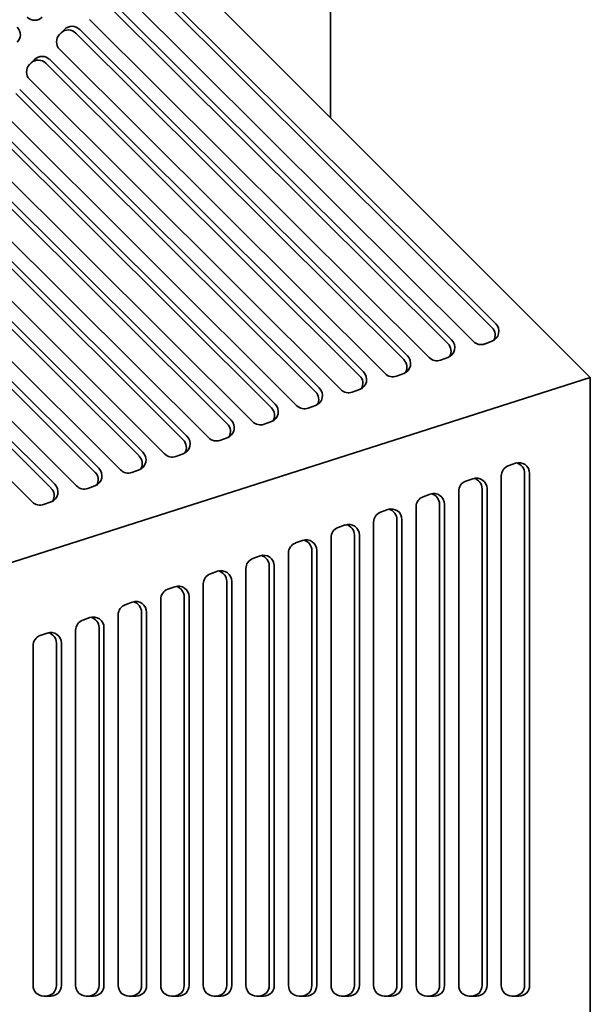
# Model space of a CAD drawing. Header units: millimetres. Extents: x 418 to 1262, y 170 to 1018.
# Tile 11 of 12: x 1103 to 1262, y 596 to 870. Entities that reach past the tile are written whole.
import ezdxf

# ---------------------------------------------------------------- set-up
doc = ezdxf.new("R2010")
doc.units = ezdxf.units.MM
doc.header["$LTSCALE"] = 4
doc.layers.add('Krawędzie widoczne(ISO)', color=7, linetype='Continuous', lineweight=35, true_color=0x262659)

msp = doc.modelspace()

# ---------------------------------------------------------------- linework, layer by layer
at = {"layer": 'Krawędzie widoczne(ISO)'}
for p, q in [((1015.01, 1018), (1262.5, 770.51)), ((1190, 843.01), (1190, 945.5)), ((1135.62, 883.49), (1235.04, 784.48)), ((1136.67, 884.53), (1236.09, 785.53)), ((1229.85, 780.58), (1131.09, 878.93)), ((1127.25, 875.08), (1222.72, 780)), ((1128.3, 876.12), (1223.77, 781.04)), ((1217.53, 776.09), (1122.71, 870.52)), ((1114.31, 866.33), (1115.7, 867.73)), ((1118.87, 866.67), (1210.41, 775.51)), ((1119.92, 867.71), (1211.45, 776.56)), ((1205.22, 771.61), (1114.34, 862.11)), ((1105.93, 857.92), (1107.33, 859.32)), ((1110.5, 858.26), (1198.09, 771.03)), ((1111.55, 859.3), (1199.14, 772.07)), ((1192.9, 767.12), (1105.96, 853.7)), ((1102.13, 849.85), (1185.78, 766.54)), ((1103.17, 850.9), (1186.82, 767.59)), ((1180.58, 762.64), (1097.59, 845.29)), ((1093.75, 841.44), (1173.46, 762.06)), ((1094.8, 842.49), (1174.51, 763.11)), ((1168.27, 758.15), (1089.22, 836.88)), ((1085.38, 833.03), (1161.15, 757.57)), ((1086.42, 834.08), (1162.19, 758.62)), ((1155.95, 753.67), (1080.84, 828.47)), ((1078.05, 825.67), (1149.88, 754.14)), ((1077, 824.62), (1148.83, 753.09)), ((1143.64, 749.18), (1072.47, 820.06)), ((1069.68, 817.26), (1137.56, 749.65)), ((1068.63, 816.21), (1136.52, 748.61)), ((1131.32, 744.7), (1064.09, 811.65)), ((1061.31, 808.84), (1125.25, 745.17)), ((1060.27, 807.79), (1124.2, 744.12)), ((1119.04, 740.23), (1055.75, 803.25)), ((1052.96, 800.45), (1112.96, 740.7)), ((1051.91, 799.4), (1111.92, 739.65)), ((1106.72, 735.74), (1047.38, 794.84)), ((1235.04, 780.62), (1232.99, 779.87)), ((1222.72, 776.14), (1220.67, 775.39)), ((1262.5, 770.51), (934, 665.62)), ((1210.41, 771.65), (1208.36, 770.9)), ((1262.5, 770.51), (1262.5, 420.5)), ((1198.09, 767.17), (1196.04, 766.42)), ((1185.78, 762.68), (1183.73, 761.94)), ((1173.46, 758.2), (1171.41, 757.45)), ((1161.15, 753.71), (1159.09, 752.97)), ((1148.83, 749.23), (1146.78, 748.48)), ((1239.6, 745.86), (1241.57, 746.57)), ((1136.52, 744.75), (1134.46, 744)), ((1237.64, 600.78), (1237.64, 743.03)), ((1244.17, 743.75), (1244.17, 600.78)), ((1245.55, 743.75), (1245.55, 600.78)), ((1124.2, 740.26), (1122.18, 739.53)), ((1227.72, 741.55), (1229.7, 742.26)), ((1215.84, 737.24), (1217.82, 737.95)), ((1225.75, 600.78), (1225.75, 738.72)), ((1232.29, 739.44), (1232.29, 600.78)), ((1233.68, 739.44), (1233.68, 600.78)), ((1111.92, 735.79), (1109.86, 735.04)), ((1213.87, 600.78), (1213.87, 734.41)), ((1220.41, 735.13), (1220.41, 600.78)), ((1221.79, 735.13), (1221.79, 600.78)), ((1203.95, 732.93), (1205.93, 733.65)), ((1192.07, 728.62), (1194.05, 729.34)), ((1201.98, 600.78), (1201.98, 730.1)), ((1208.52, 730.82), (1208.52, 600.78)), ((1209.91, 730.82), (1209.91, 600.78)), ((1190.1, 600.78), (1190.1, 725.79)), ((1196.64, 726.51), (1196.64, 600.78)), ((1198.02, 726.51), (1198.02, 600.78)), ((1180.18, 724.31), (1182.16, 725.03)), ((1168.3, 720), (1170.28, 720.72)), ((1178.21, 600.78), (1178.21, 721.48)), ((1184.75, 722.2), (1184.75, 600.78)), ((1186.14, 722.2), (1186.14, 600.78)), ((1172.87, 717.89), (1172.87, 600.78)), ((1174.25, 717.89), (1174.25, 600.78)), ((1156.41, 715.69), (1158.39, 716.41)), ((1166.33, 600.78), (1166.33, 717.17)), ((1144.53, 711.38), (1146.51, 712.1)), ((1154.44, 600.78), (1154.44, 712.87)), ((1160.98, 713.58), (1160.98, 600.78)), ((1162.37, 713.58), (1162.37, 600.78)), ((1132.64, 707.07), (1134.62, 707.79)), ((1142.56, 600.78), (1142.56, 708.56)), ((1149.1, 709.27), (1149.1, 600.78)), ((1150.48, 709.27), (1150.48, 600.78)), ((1130.67, 600.78), (1130.67, 704.25)), ((1137.22, 704.96), (1137.22, 600.78)), ((1138.6, 704.96), (1138.6, 600.78)), ((1120.76, 702.76), (1122.74, 703.48)), ((1108.87, 698.45), (1110.85, 699.17)), ((1118.79, 600.78), (1118.79, 699.94)), ((1125.33, 700.65), (1125.33, 600.78)), ((1126.71, 700.65), (1126.71, 600.78)), ((1106.91, 600.78), (1106.91, 695.63)), ((1113.45, 696.35), (1113.45, 600.78)), ((1114.83, 696.35), (1114.83, 600.78)), ((1111.86, 597.78), (1109.88, 597.78)), ((1123.74, 597.78), (1121.76, 597.78)), ((1135.63, 597.78), (1133.65, 597.78)), ((1147.51, 597.78), (1145.53, 597.78)), ((1159.4, 597.78), (1157.42, 597.78)), ((1171.28, 597.78), (1169.3, 597.78)), ((1183.17, 597.78), (1181.19, 597.78)), ((1195.05, 597.78), (1193.07, 597.78)), ((1206.94, 597.78), (1204.95, 597.78)), ((1218.82, 597.78), (1216.84, 597.78)), ((1230.7, 597.78), (1228.72, 597.78)), ((1242.58, 597.78), (1240.61, 597.78))]:
    msp.add_line(p, q, dxfattribs=at)
for centre, major_axis, ratio, start_param, end_param in [((1107.36, 873.24), (2.12, -2.12), 0.988988, 4.714483, 6.285279), ((1117.83, 865.61), (-2.12, 2.12), 0.988988, 4.714483, 6.285279), ((1100.38, 866.23), (2.12, -2.12), 0.988988, 0.002094, 1.57289), ((1116.43, 864.21), (-2.12, 2.12), 0.988988, 0.002094, 1.57289), ((1116.78, 864.57), (-2.12, 2.12), 0.988988, 4.714483, 6.239568), ((1108.06, 855.8), (-2.12, 2.12), 0.988988, 0.002094, 1.57289), ((1108.41, 856.16), (-2.12, 2.12), 0.988988, 4.714483, 6.239568), ((1109.45, 857.2), (-2.12, 2.12), 0.988988, 4.714483, 6.285279), ((1233.99, 783.43), (2.12, -2.12), 0.988988, 5.851112, 7.856076), ((1232.95, 782.38), (2.12, -2.12), 0.988988, 0.252061, 1.57289), ((1221.68, 778.94), (2.12, -2.12), 0.988988, 5.851112, 7.856076), ((1220.63, 777.89), (2.12, -2.12), 0.988988, 0.252061, 1.57289), ((1231.94, 782.68), (-2.12, 2.12), 0.988988, 1.57289, 2.70952), ((1209.36, 774.46), (2.12, -2.12), 0.988988, 5.851112, 7.856076), ((1208.31, 773.41), (2.12, -2.12), 0.988988, 0.252061, 1.57289), ((1219.62, 778.19), (-2.12, 2.12), 0.988988, 1.57289, 2.70952), ((1197.05, 769.97), (2.12, -2.12), 0.988988, 5.851112, 7.856076), ((1196, 768.93), (2.12, -2.12), 0.988988, 0.252061, 1.57289), ((1207.31, 773.71), (-2.12, 2.12), 0.988988, 1.57289, 2.70952), ((1184.73, 765.49), (2.12, -2.12), 0.988988, 5.851112, 7.856076), ((1194.99, 769.22), (-2.12, 2.12), 0.988988, 1.57289, 2.70952), ((1183.68, 764.44), (2.12, -2.12), 0.988988, 0.252061, 1.57289), ((1172.41, 761), (2.12, -2.12), 0.988988, 5.851112, 7.856076), ((1171.37, 759.96), (2.12, -2.12), 0.988988, 0.252061, 1.57289), ((1182.68, 764.74), (-2.12, 2.12), 0.988988, 1.57289, 2.70952), ((1160.1, 756.52), (2.12, -2.12), 0.988988, 5.851112, 7.856076), ((1159.05, 755.47), (2.12, -2.12), 0.988988, 0.252061, 1.57289), ((1170.36, 760.26), (-2.12, 2.12), 0.988988, 1.57289, 2.70952), ((1147.78, 752.03), (2.12, -2.12), 0.988988, 5.851112, 7.856076), ((1158.05, 755.77), (-2.12, 2.12), 0.988988, 1.57289, 2.70952), ((1146.74, 750.99), (2.12, -2.12), 0.988988, 0.252061, 1.57289), ((1135.47, 747.55), (2.12, -2.12), 0.988988, 5.851112, 7.856076), ((1134.42, 746.5), (2.12, -2.12), 0.988988, 0.252061, 1.57289), ((1145.73, 751.29), (-2.12, 2.12), 0.988988, 1.57289, 2.70952), ((1123.15, 743.07), (2.12, -2.12), 0.988988, 5.851112, 7.856076), ((1240.61, 743.03), (0, 3), 0.990396, 0.344648, 1.570796), ((1242.58, 743.75), (0, 3), 0.990396, 4.712389, 6.627833), ((1241.2, 743.75), (0, 3), 0.990396, 4.712389, 6.048371), ((1122.11, 742.02), (2.12, -2.12), 0.988988, 0.252061, 1.57289), ((1133.42, 746.8), (-2.12, 2.12), 0.988988, 1.57289, 2.70952), ((1230.7, 739.44), (0, 3), 0.990396, 4.712389, 6.627833), ((1229.32, 739.44), (0, 3), 0.990396, 4.712389, 6.048371), ((1110.87, 738.59), (2.12, -2.12), 0.988988, 5.851112, 7.856076), ((1109.82, 737.55), (2.12, -2.12), 0.988988, 0.252061, 1.57289), ((1121.13, 742.33), (-2.12, 2.12), 0.988988, 1.57289, 2.70952), ((1228.72, 738.72), (0, 3), 0.990396, 0.344648, 1.570796), ((1216.84, 734.41), (0, 3), 0.990396, 0.344648, 1.570796), ((1218.82, 735.13), (0, 3), 0.990396, 4.712389, 6.627833), ((1217.44, 735.13), (0, 3), 0.990396, 4.712389, 6.048371), ((1108.82, 737.85), (-2.12, 2.12), 0.988988, 1.57289, 2.70952), ((1204.95, 730.1), (0, 3), 0.990396, 0.344648, 1.570796), ((1206.94, 730.82), (0, 3), 0.990396, 4.712389, 6.627833), ((1205.55, 730.82), (0, 3), 0.990396, 4.712389, 6.048371), ((1193.07, 725.79), (0, 3), 0.990396, 0.344648, 1.570796), ((1195.05, 726.51), (0, 3), 0.990396, 4.712389, 6.627833), ((1193.67, 726.51), (0, 3), 0.990396, 4.712389, 6.048371), ((1181.19, 721.48), (0, 3), 0.990396, 0.344648, 1.570796), ((1183.17, 722.2), (0, 3), 0.990396, 4.712389, 6.627833), ((1181.78, 722.2), (0, 3), 0.990396, 4.712389, 6.048371), ((1171.28, 717.89), (0, 3), 0.990396, 4.712389, 6.627833), ((1169.9, 717.89), (0, 3), 0.990396, 4.712389, 6.048371), ((1169.3, 717.17), (0, 3), 0.990396, 0.344648, 1.570796), ((1157.42, 712.87), (0, 3), 0.990396, 0.344648, 1.570796), ((1159.4, 713.58), (0, 3), 0.990396, 4.712389, 6.627833), ((1158.01, 713.58), (0, 3), 0.990396, 4.712389, 6.048371), ((1147.51, 709.27), (0, 3), 0.990396, 4.712389, 6.627833), ((1146.13, 709.27), (0, 3), 0.990396, 4.712389, 6.048371), ((1145.53, 708.56), (0, 3), 0.990396, 0.344648, 1.570796), ((1133.65, 704.25), (0, 3), 0.990396, 0.344648, 1.570796), ((1135.63, 704.96), (0, 3), 0.990396, 4.712389, 6.627833), ((1134.24, 704.96), (0, 3), 0.990396, 4.712389, 6.048371), ((1123.74, 700.65), (0, 3), 0.990396, 4.712389, 6.627833), ((1121.76, 699.94), (0, 3), 0.990396, 0.344648, 1.570796), ((1122.36, 700.65), (0, 3), 0.990396, 4.712389, 6.048371), ((1109.88, 695.63), (0, 3), 0.990396, 0.344648, 1.570796), ((1111.86, 696.35), (0, 3), 0.990396, 4.712389, 6.627833), ((1110.47, 696.35), (0, 3), 0.990396, 4.712389, 6.048371), ((1109.88, 600.78), (0, -3), 0.990396, 4.712389, 6.283185), ((1110.47, 600.78), (0, -3), 0.990396, 0, 1.570796), ((1111.86, 600.78), (0, -3), 0.990396, 0, 1.570796), ((1121.76, 600.78), (0, -3), 0.990396, 4.712389, 6.283185), ((1122.36, 600.78), (0, -3), 0.990396, 0, 1.570796), ((1123.74, 600.78), (0, -3), 0.990396, 0, 1.570796), ((1133.65, 600.78), (0, -3), 0.990396, 4.712389, 6.283185), ((1134.24, 600.78), (0, -3), 0.990396, 0, 1.570796), ((1135.63, 600.78), (0, -3), 0.990396, 0, 1.570796), ((1145.53, 600.78), (0, -3), 0.990396, 4.712389, 6.283185), ((1146.13, 600.78), (0, -3), 0.990396, 0, 1.570796), ((1147.51, 600.78), (0, -3), 0.990396, 0, 1.570796), ((1157.42, 600.78), (0, -3), 0.990396, 4.712389, 6.283185), ((1158.01, 600.78), (0, -3), 0.990396, 0, 1.570796), ((1159.4, 600.78), (0, -3), 0.990396, 0, 1.570796), ((1169.3, 600.78), (0, -3), 0.990396, 4.712389, 6.283185), ((1169.9, 600.78), (0, -3), 0.990396, 0, 1.570796), ((1171.28, 600.78), (0, -3), 0.990396, 0, 1.570796), ((1181.19, 600.78), (0, -3), 0.990396, 4.712389, 6.283185), ((1181.78, 600.78), (0, -3), 0.990396, 0, 1.570796), ((1183.17, 600.78), (0, -3), 0.990396, 0, 1.570796), ((1193.07, 600.78), (0, -3), 0.990396, 4.712389, 6.283185), ((1193.67, 600.78), (0, -3), 0.990396, 0, 1.570796), ((1195.05, 600.78), (0, -3), 0.990396, 0, 1.570796), ((1204.95, 600.78), (0, -3), 0.990396, 4.712389, 6.283185), ((1205.55, 600.78), (0, -3), 0.990396, 0, 1.570796), ((1206.94, 600.78), (0, -3), 0.990396, 0, 1.570796), ((1216.84, 600.78), (0, -3), 0.990396, 4.712389, 6.283185), ((1217.44, 600.78), (0, -3), 0.990396, 0, 1.570796), ((1218.82, 600.78), (0, -3), 0.990396, 0, 1.570796), ((1228.72, 600.78), (0, -3), 0.990396, 4.712389, 6.283185), ((1229.32, 600.78), (0, -3), 0.990396, 0, 1.570796), ((1230.7, 600.78), (0, -3), 0.990396, 0, 1.570796), ((1240.61, 600.78), (0, -3), 0.990396, 4.712389, 6.283185), ((1241.2, 600.78), (0, -3), 0.990396, 0, 1.570796), ((1242.58, 600.78), (0, -3), 0.990396, 0, 1.570796)]:
    msp.add_ellipse(centre, major_axis=major_axis, ratio=ratio, start_param=start_param, end_param=end_param, dxfattribs=at)

doc.saveas('drawing.dxf')
